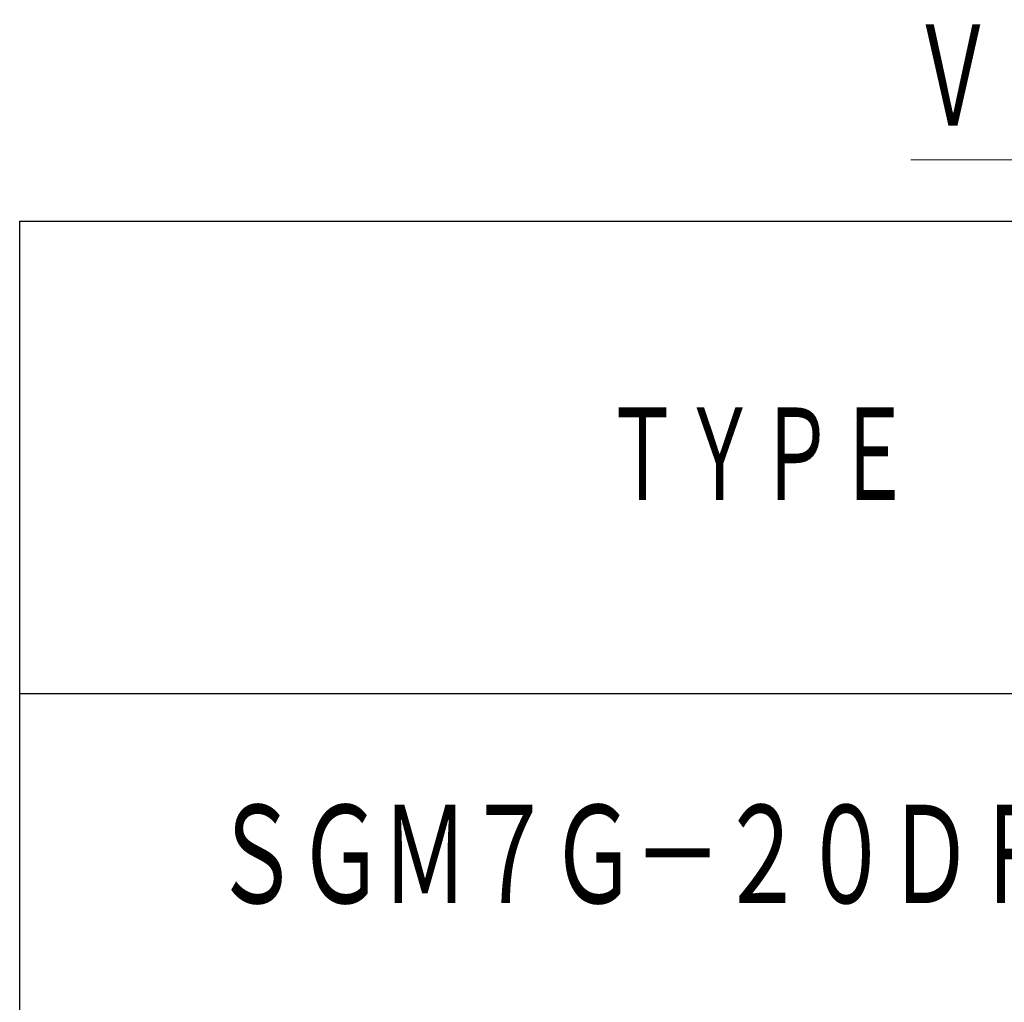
# Model space of a CAD drawing. Header units: millimetres. Extents: x 0 to 1076, y 0 to 742.
# Tile 5 of 124: x 413 to 487, y 77 to 151. Entities that reach past the tile are written whole.
import ezdxf

# ---------------------------------------------------------------- set-up
doc = ezdxf.new("R2010")
doc.units = ezdxf.units.MM
doc.header["$LTSCALE"] = 0.454724
doc.layers.add('NoLayerName_001', color=7, linetype='Continuous')
doc.styles.get("Standard").update_dxf_attribs({"font": 'txt', "bigfont": 'extfont2'})

msp = doc.modelspace()

# ---------------------------------------------------------------- linework, layer by layer
at = {"layer": 'NoLayerName_001', "color": 7, "linetype": 'Continuous', "lineweight": 25}
for p, q in [((412.5, 75), (412.5, 136)), ((412.5, 136), (1025, 136)), ((1025, 100), (412.5, 100))]:
    msp.add_line(p, q, dxfattribs=at)

# ---------------------------------------------------------------- texts
at = {"layer": 'NoLayerName_001', "color": 3, "lineweight": 13, "insert": (480.3764, 142.4308), "char_height": 8.75, "attachment_point": 7}
msp.add_mtext('\\A1;\\W0.6667;\\LＶＩＥＷ\u3000Ｃ\\l', dxfattribs=at)
at = {"layer": 'NoLayerName_001', "color": 7, "lineweight": 13, "attachment_point": 5}
for s, insert, char_height in [('\\A1;\\W0.6667;ＴＹＰＥ', (468.75, 118), 8), ('\\A1;\\W0.7152;\\T0.9595;ＳＧＭ７Ｇ－２０ＤＦＲ６Ｈ', (468.8977, 87.5), 8.5)]:
    msp.add_mtext(s, dxfattribs=dict(at, insert=insert, char_height=char_height))

doc.saveas('drawing.dxf')
